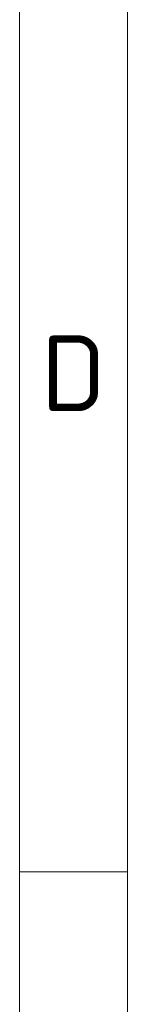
# Model space of a CAD drawing. Header units: millimetres. Extents: x 5 to 415, y 5 to 292.
# Tile 2 of 197: x 5 to 10, y 96 to 142. Entities that reach past the tile are written whole.
import ezdxf

# ---------------------------------------------------------------- set-up
doc = ezdxf.new("R2010")
doc.units = ezdxf.units.MM
doc.layers.add('Rahmen (ISO)', color=7, linetype='Continuous', lineweight=70)
doc.styles.add('Bezeichnungstext (ISO)', font='isocpeur.ttf')

# ---------------------------------------------------------------- blocks, each defined once
blk = doc.blocks.new('Ränder Basler-A3')
at = {"layer": 'Rahmen (ISO)', "color": 7, "lineweight": 18}
blk.add_line((5, 5), (5, 292), dxfattribs=at)
at = {"layer": 'Rahmen (ISO)', "lineweight": 18}
for p, q in [((10, 148.5), (10, 102.333)), ((10, 102.333), (10, 56.167))]:
    blk.add_line(p, q, dxfattribs=at)
at = {"layer": 'Rahmen (ISO)', "color": 7, "linetype": 'Continuous', "lineweight": 18}
blk.add_line((10, 102.333), (5, 102.333), dxfattribs=at)
at = {"layer": 'Rahmen (ISO)', "insert": (7.5, 125.417), "char_height": 3.5, "attachment_point": 5, "style": 'Bezeichnungstext (ISO)'}
blk.add_mtext('\\fISOCPEUR|b0|i0;{\\H3.5000;D}', dxfattribs=at)

msp = doc.modelspace()

# ---------------------------------------------------------------- block references
msp.add_blockref('Ränder Basler-A3', (0, 0))

doc.saveas('drawing.dxf')
